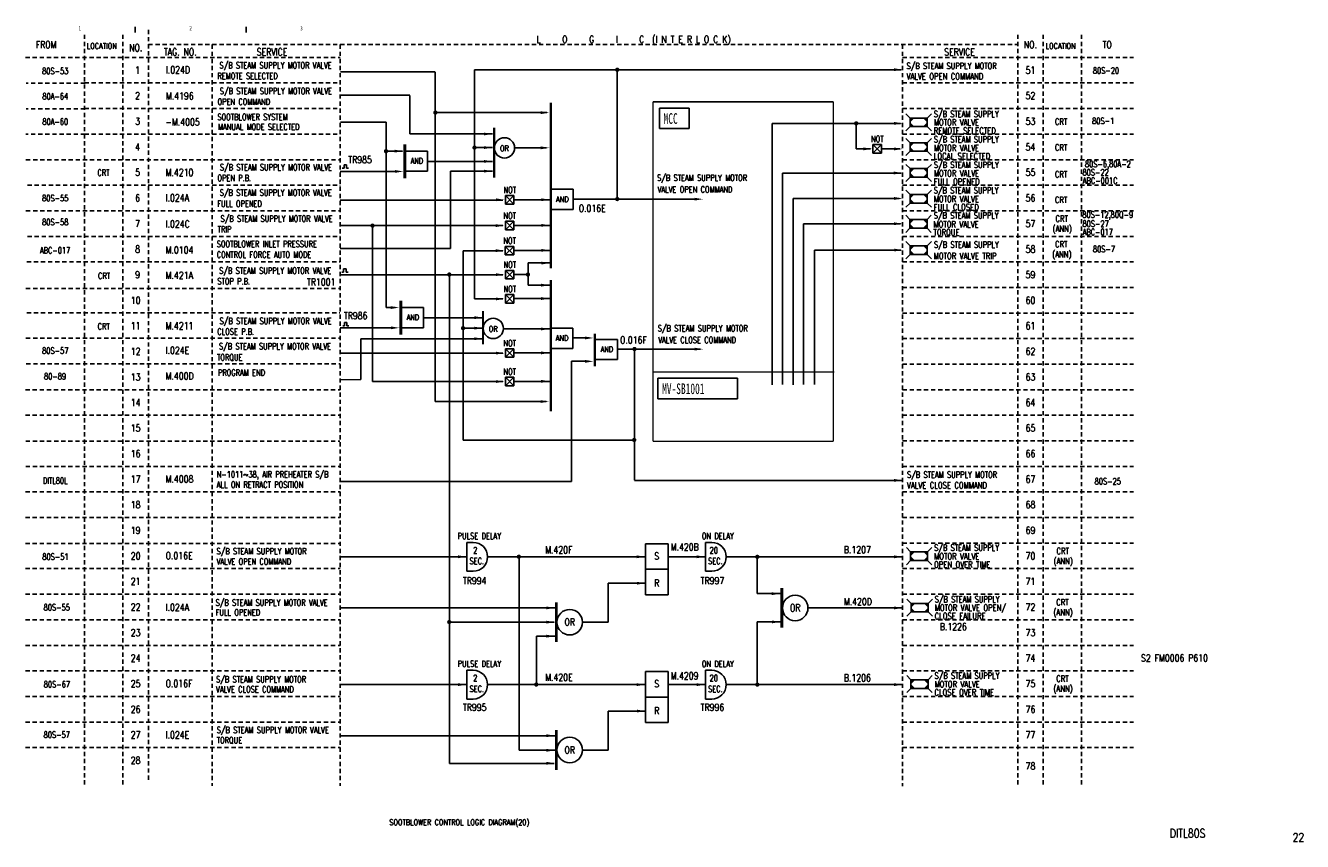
# Model space of a CAD drawing. Extents: x 11 to 460, y -301 to -14.
import ezdxf
from ezdxf.enums import TextEntityAlignment as Align

# ---------------------------------------------------------------- set-up
doc = ezdxf.new("R2010")
doc.units = 0
doc.header["$MEASUREMENT"] = 0
doc.linetypes.add('CENTER', pattern=[20, 8.8, -1, 0.4, -1, 8.8])
doc.linetypes.add('HIDDEN', pattern=[4, 1.5, -1, 1.5])
doc.layers.get('0').update_dxf_attribs({"linetype": 'CONTINUOUS'})
for name, color, linetype in [('CEN', 1, 'CENTER'), ('CON', 4, 'CONTINUOUS'), ('DCS', 7, 'CONTINUOUS'), ('DIM', 3, 'CONTINUOUS'), ('HID', 2, 'HIDDEN')]:
    doc.layers.add(name, color=color, linetype=linetype)
doc.styles.add('ROMANS', font='romans', dxfattribs={"width": 0.8})
doc.styles.get("Standard").update_dxf_attribs({"font": 'kaiu.ttf'})

# ---------------------------------------------------------------- blocks, each defined once
blk = doc.blocks.new('LAMP1')
at = {"layer": 'CON'}
for p, q in [((3, -2.83), (1.5, -1.33)), ((3, -2.83), (3, -5.83)), ((9, -2.83), (3, -2.83)), ((9, -2.83), (10.5, -1.33)), ((9, -5.83), (9, -2.83)), ((3, -5.83), (1.5, -7.33)), ((3, -5.83), (9, -5.83)), ((9, -5.83), (10.5, -7.33))]:
    blk.add_line(p, q, dxfattribs=at)
for points in [[(4.5, -2.83), (3, -2.83), (3, -4.33)], [(3, -4.33), (3, -5.83), (4.5, -5.83)], [(7.5, -2.83), (9, -2.83), (9, -4.33)], [(9, -4.33), (9, -5.83), (7.5, -5.83)]]:
    blk.add_solid(points, dxfattribs=at)
blk = doc.blocks.new('LEADER')
at = {"layer": 'CON'}
blk.add_solid([(0.85, -0.57), (0.85, -1.57), (3.85, -1.07)], dxfattribs=at)

msp = doc.modelspace()

# ---------------------------------------------------------------- linework, layer by layer
at = {"layer": 'CEN', "const_width": 0.5}
for points in [[(231.46, -40.66), (294.98, -40.66)], [(231.46, -40.66), (231.46, -160.2)], [(294.98, -40.66), (294.98, -160.2)], [(231.48, -135.77), (295.3, -135.77)], [(231.46, -160.2), (294.98, -160.2)]]:
    msp.add_lwpolyline(points, dxfattribs=at)
at = {"layer": 'CON'}
for p, q in [((121.47, -30.15), (154.75, -30.15)), ((154.83, -146.19), (154.83, -30.26)), ((168.64, -29.37), (168.64, -110.03)), ((168.64, -29.37), (318.8, -29.37)), ((218.89, -29.37), (218.89, -75.3)), ((121.47, -38.31), (145.85, -38.31)), ((145.85, -51.99), (145.85, -38.42)), ((154.78, -44.48), (194.08, -44.48)), ((121.47, -47.86), (137.48, -47.86)), ((137.48, -47.86), (137.48, -113.04)), ((318.62, -48.25), (273.38, -48.25)), ((273.38, -48.25), (273.38, -140.27)), ((303.02, -57.25), (303.02, -48.45)), ((174.95, -51.99), (145.85, -51.99)), ((143.33, -58.05), (137.48, -58.05)), ((152.06, -57.99), (144.23, -57.99)), ((152.06, -57.99), (152.06, -65.1)), ((174.95, -56.77), (168.64, -56.77)), ((193.84, -56.86), (182.79, -56.86)), ((308.02, -57.25), (303.02, -57.25)), ((308.9, -55.71), (311.9, -58.71)), ((311.9, -55.71), (308.9, -58.71)), ((308.9, -55.71), (311.9, -55.71)), ((308.9, -58.71), (308.9, -55.71)), ((311.9, -55.71), (311.9, -58.71)), ((318.4, -57.25), (311.9, -57.25)), ((122.73, -62.88), (123.59, -62.88)), ((122.73, -64.06), (122.73, -62.88)), ((123.59, -62.88), (123.59, -64.06)), ((174.95, -61.64), (152.05, -61.64)), ((311.9, -58.71), (308.9, -58.71)), ((141.87, -65.14), (121.38, -65.14)), ((122.1, -64.06), (122.73, -64.06)), ((123.59, -64.06), (124.3, -64.06)), ((152.06, -65.1), (144.37, -65.1)), ((174.95, -65.07), (160.15, -65.07)), ((160.15, -92.34), (160.15, -65.07)), ((318.81, -65.77), (277.09, -65.77)), ((277.09, -65.77), (277.09, -140.21)), ((203.31, -71.45), (195.49, -71.45)), ((203.31, -71.45), (203.31, -78.57)), ((178.65, -75.25), (121.38, -75.25)), ((179.52, -73.65), (182.52, -76.65)), ((182.52, -73.65), (179.52, -76.65)), ((179.52, -73.65), (182.52, -73.65)), ((179.52, -76.65), (179.52, -73.65)), ((182.52, -73.65), (182.52, -76.65)), ((182.54, -75.15), (195.5, -75.15)), ((247.18, -74.97), (203.27, -74.97)), ((318.13, -74.69), (280.77, -74.69)), ((280.77, -74.69), (280.77, -140.32)), ((182.52, -76.65), (179.52, -76.65)), ((203.31, -78.57), (195.62, -78.57)), ((178.65, -84.25), (121.38, -84.25)), ((132.74, -84.25), (132.74, -139.17)), ((179.49, -82.73), (182.49, -85.73)), ((182.49, -82.73), (179.49, -85.73)), ((179.49, -82.73), (182.49, -82.73)), ((179.49, -85.73), (179.49, -82.73)), ((182.49, -82.73), (182.49, -85.73)), ((182.54, -84.15), (195.5, -84.15)), ((318.63, -83.62), (284.44, -83.62)), ((284.44, -83.62), (284.44, -140.18)), ((182.49, -85.73), (179.49, -85.73)), ((121.34, -92.34), (160.15, -92.34)), ((178.65, -93.07), (164.62, -93.07)), ((164.62, -93.07), (164.62, -159.75)), ((179.47, -91.55), (182.47, -94.55)), ((182.47, -91.55), (179.47, -94.55)), ((179.47, -91.55), (182.47, -91.55)), ((179.47, -94.55), (179.47, -91.55)), ((182.47, -91.55), (182.47, -94.55)), ((182.54, -92.97), (195.5, -92.97)), ((318.72, -92.89), (288.3, -92.89)), ((288.3, -92.89), (288.3, -140.21)), ((182.47, -94.55), (179.47, -94.55)), ((187.53, -105.19), (187.53, -97.36)), ((187.53, -97.36), (195.15, -97.36)), ((178.65, -101.54), (121.38, -101.54)), ((121.92, -100.69), (122.56, -100.69)), ((122.56, -99.51), (123.41, -99.51)), ((122.56, -100.69), (122.56, -99.51)), ((123.41, -99.51), (123.41, -100.69)), ((123.41, -100.69), (124.12, -100.69)), ((159.8, -101.68), (159.8, -273.58)), ((179.53, -100), (182.53, -103)), ((182.53, -100), (179.53, -103)), ((179.53, -100), (182.53, -100)), ((179.53, -103), (179.53, -100)), ((182.53, -103), (179.53, -103)), ((182.53, -100), (182.53, -103)), ((182.54, -101.44), (187.53, -101.44)), ((187.53, -105.19), (195.15, -105.19)), ((178.65, -110.03), (168.64, -110.03)), ((179.53, -108.56), (182.53, -111.56)), ((182.53, -108.56), (179.53, -111.56)), ((179.53, -108.56), (182.53, -108.56)), ((179.53, -111.56), (179.53, -108.56)), ((182.53, -111.56), (179.53, -111.56)), ((182.53, -108.56), (182.53, -111.56)), ((182.54, -109.93), (195.5, -109.93)), ((140.71, -113.04), (137.48, -113.04)), ((150.66, -113.06), (142.83, -113.06)), ((150.66, -113.06), (150.66, -120.18)), ((171.59, -116.66), (150.81, -116.66)), ((139.82, -120.28), (121.38, -120.28)), ((122.23, -119.54), (122.87, -119.54)), ((122.87, -118.36), (123.73, -118.36)), ((122.87, -119.54), (122.87, -118.36)), ((123.73, -118.36), (123.73, -119.54)), ((123.73, -119.54), (124.44, -119.54)), ((150.66, -120.18), (142.97, -120.18)), ((171.59, -120.35), (164.62, -120.35)), ((178.85, -120.64), (195.5, -120.64)), ((203.19, -120.4), (195.37, -120.4)), ((203.19, -120.4), (203.19, -127.51)), ((171.59, -124.08), (128.67, -124.08)), ((128.67, -124.08), (128.67, -138.46)), ((203.22, -123.76), (209.03, -123.76)), ((218.93, -124.31), (211.11, -124.31)), ((218.93, -124.31), (218.93, -131.43)), ((178.65, -129.15), (121.38, -129.15)), ((179.51, -127.62), (182.51, -130.62)), ((182.51, -127.62), (179.51, -130.62)), ((179.51, -127.62), (182.51, -127.62)), ((179.51, -130.62), (179.51, -127.62)), ((182.51, -127.62), (182.51, -130.62)), ((182.54, -129.06), (195.5, -129.06)), ((203.19, -127.51), (195.5, -127.51)), ((218.94, -127.7), (248.03, -127.7)), ((224.94, -127.82), (224.94, -173.89)), ((182.51, -130.62), (179.51, -130.62)), ((202.73, -132), (208.79, -132)), ((202.73, -132), (202.73, -174.33)), ((218.93, -131.43), (211.24, -131.43)), ((128.67, -138.46), (121.38, -138.49)), ((178.65, -139.17), (132.74, -139.17)), ((179.5, -137.64), (182.5, -140.64)), ((182.5, -137.64), (179.5, -140.64)), ((179.5, -137.64), (182.5, -137.64)), ((179.5, -140.64), (179.5, -137.64)), ((182.5, -137.64), (182.5, -140.64)), ((182.54, -139.08), (195.5, -139.08)), ((182.5, -140.64), (179.5, -140.64)), ((193.84, -146.19), (154.83, -146.19)), ((164.62, -159.75), (224.93, -159.75)), ((202.73, -174.33), (121.34, -174.33)), ((224.94, -173.94), (319.1, -173.94)), ((165.93, -195.79), (165.93, -205.93)), ((165.93, -195.79), (168.18, -195.79)), ((228.79, -196.24), (228.79, -214.24)), ((236.79, -196.24), (228.79, -196.24)), ((236.79, -214.24), (236.79, -196.24)), ((249.89, -195.8), (249.89, -205.94)), ((249.89, -195.8), (252.14, -195.8)), ((121.34, -200.85), (165.85, -200.85)), ((173.25, -200.86), (228.79, -200.86)), ((184.33, -268.97), (184.33, -200.86)), ((236.79, -200.86), (249.89, -200.86)), ((257.21, -200.86), (319.34, -200.86)), ((268.19, -213.83), (268.19, -200.86)), ((165.93, -205.93), (168.18, -205.93)), ((228.79, -205.24), (236.79, -205.24)), ((249.89, -205.94), (252.14, -205.94)), ((228.79, -210.16), (215.7, -210.16)), ((215.7, -210.16), (215.7, -223.9)), ((236.79, -214.24), (228.79, -214.24)), ((276.29, -213.83), (268.19, -213.83)), ((196.92, -218.85), (121.34, -218.85)), ((286.02, -218.86), (319.34, -218.86)), ((159.8, -223.9), (196.73, -223.9)), ((215.7, -223.9), (206.77, -223.9)), ((276.34, -223.78), (268.19, -223.78)), ((268.19, -223.78), (268.19, -245.86)), ((196.97, -228.8), (190.46, -228.8)), ((190.46, -228.8), (190.46, -245.86)), ((165.93, -240.79), (165.93, -250.93)), ((165.93, -240.79), (168.18, -240.79)), ((228.79, -241.24), (228.79, -259.24)), ((236.79, -241.24), (228.79, -241.24)), ((236.79, -259.24), (236.79, -241.24)), ((249.89, -240.8), (249.89, -250.94)), ((249.89, -240.8), (252.14, -240.8)), ((121.34, -245.85), (165.85, -245.85)), ((173.25, -245.86), (228.79, -245.86)), ((236.79, -245.86), (249.89, -245.86)), ((257.21, -245.86), (319.34, -245.86)), ((165.93, -250.93), (168.18, -250.93)), ((228.79, -250.24), (236.79, -250.24)), ((249.89, -250.94), (252.14, -250.94)), ((228.79, -255.16), (215.7, -255.16)), ((215.7, -255.16), (215.7, -268.9)), ((236.79, -259.24), (228.79, -259.24)), ((196.92, -263.85), (121.34, -263.85)), ((196.97, -268.97), (184.33, -268.97)), ((215.7, -268.9), (206.77, -268.9)), ((159.8, -273.58), (196.73, -273.58))]:
    msp.add_line(p, q, dxfattribs=at)
at = {"layer": 'CON', "color": 1}
for p, q in [((233.71, -50.04), (233.71, -42.87)), ((233.71, -42.87), (244.19, -42.87)), ((244.19, -42.87), (244.19, -50.04)), ((244.19, -50.04), (233.71, -50.04)), ((233.19, -145.18), (233.19, -138.01)), ((233.19, -138.01), (261.26, -138.01)), ((261.26, -138.01), (261.26, -145.18)), ((261.26, -145.18), (233.19, -145.18))]:
    msp.add_line(p, q, dxfattribs=at)
at = {"layer": 'CON', "color": 2, "linetype": 'HIDDEN'}
msp.add_line((31.89, -61.14), (31.48, -61.14), dxfattribs=at)
at = {"layer": 'CON', "const_width": 0.75}
for points in [[(218.51, -29.37, 1), (219.26, -29.37, 1)], [(154.5, -44.45, 1), (155.25, -44.45, 1)], [(302.64, -48.25, 1), (303.39, -48.25, 1)], [(137.1, -58.05, 1), (137.85, -58.05, 1)], [(168.26, -56.77, 1), (169.01, -56.77, 1)], [(218.51, -74.9, 1), (219.26, -74.9, 1)], [(132.36, -84.25, 1), (133.11, -84.25, 1)], [(159.37, -101.47, 1), (160.12, -101.47, 1)], [(187.05, -101.47, 1), (187.8, -101.47, 1)], [(164.24, -120.35, 1), (164.99, -120.35, 1)], [(224.57, -127.7, 1), (225.32, -127.7, 1)], [(224.47, -159.69, 1), (225.22, -159.69, 1)], [(183.88, -200.82, 1), (184.63, -200.82, 1)], [(267.82, -200.86, 1), (268.57, -200.86, 1)], [(159.38, -223.81, 1), (160.13, -223.81, 1)], [(190, -245.82, 1), (190.75, -245.82, 1)], [(267.82, -245.86, 1), (268.57, -245.86, 1)]]:
    msp.add_lwpolyline(points, format="xyb", close=True, dxfattribs=at)
at = {"layer": 'CON'}
for points, const_width in [([(195.5, -40.91), (195.5, -99.27)], 0.8), ([(175.56, -49.77), (175.56, -67.38)], 0.8), ([(144.1, -55.58), (144.1, -67.55)], 1), ([(195.5, -103.43), (195.5, -149.61)], 0.8), ([(142.7, -110.66), (142.7, -122.62)], 1), ([(171.65, -114.27), (171.65, -126.1)], 0.64), ([(210.97, -122.34), (210.97, -133.77)], 0.8), ([(276.79, -211.82), (276.79, -225.85)], 1), ([(197.42, -216.84), (197.42, -230.87)], 1), ([(197.42, -261.84), (197.42, -275.87)], 1)]:
    msp.add_lwpolyline(points, dxfattribs=dict(at, const_width=const_width))
for centre, radius in [((179.18, -56.89), 3.57), ((175.24, -120.46), 3.57), ((281.52, -218.86), 4.5), ((202.15, -223.88), 4.5), ((202.15, -268.88), 4.5)]:
    msp.add_circle(centre, radius, dxfattribs=at)
for centre in [(168.18, -200.86), (252.14, -200.87), (168.18, -245.86), (252.14, -245.87)]:
    msp.add_arc(centre, 5.07, 270, 90, dxfattribs=at)
for points in [[(316.34, -28.85), (319.34, -29.35), (316.34, -29.85)], [(191.96, -43.98), (194.96, -44.48), (191.96, -44.98)], [(316.34, -47.75), (319.34, -48.25), (316.34, -48.75)], [(171.95, -51.49), (174.95, -51.99), (171.95, -52.49)], [(140.52, -57.52), (140.52, -58.52), (143.52, -58.02)], [(171.95, -56.27), (174.95, -56.77), (171.95, -57.27)], [(191.96, -56.36), (194.96, -56.86), (191.96, -57.36)], [(316.35, -56.75), (319.35, -57.25), (316.35, -57.75)], [(171.95, -61.14), (174.95, -61.64), (171.95, -62.14)], [(140.59, -64.67), (140.59, -65.67), (143.59, -65.17)], [(171.95, -64.57), (174.95, -65.07), (171.95, -65.57)], [(316.22, -65.23), (319.22, -65.73), (316.22, -66.23)], [(192.15, -74.65), (192.15, -75.65), (195.15, -75.15)], [(246.1, -74.44), (249.1, -74.94), (246.1, -75.44)], [(316.35, -74.18), (319.35, -74.68), (316.35, -75.18)], [(192.15, -83.65), (192.15, -84.65), (195.15, -84.15)], [(316.28, -83.09), (319.28, -83.59), (316.28, -84.09)], [(192.15, -92.47), (192.15, -93.47), (195.15, -92.97)], [(316.37, -92.36), (319.37, -92.86), (316.37, -93.36)], [(192.15, -96.94), (192.15, -97.94), (195.15, -97.44)], [(192.07, -104.72), (192.07, -105.72), (195.07, -105.22)], [(192.07, -109.43), (192.07, -110.43), (195.07, -109.93)], [(139.12, -112.6), (139.12, -113.6), (142.12, -113.1)], [(168.59, -116.16), (171.59, -116.66), (168.59, -117.16)], [(139.19, -119.74), (139.19, -120.74), (142.19, -120.24)], [(168.59, -119.85), (171.59, -120.35), (168.59, -120.85)], [(192.07, -120.14), (192.07, -121.14), (195.07, -120.64)], [(168.59, -123.58), (171.59, -124.08), (168.59, -124.58)], [(207.53, -123.3), (210.53, -123.8), (207.53, -124.3)], [(192.07, -128.56), (192.07, -129.56), (195.07, -129.06)], [(246.1, -127.24), (249.1, -127.74), (246.1, -128.24)], [(207.53, -131.54), (210.53, -132.04), (207.53, -132.54)], [(192.07, -138.58), (192.07, -139.58), (195.07, -139.08)], [(191.88, -145.69), (194.88, -146.19), (191.88, -146.69)], [(316.34, -173.45), (319.34, -173.95), (316.34, -174.45)], [(162.85, -200.35), (162.85, -201.35), (165.85, -200.85)], [(225.72, -200.36), (225.72, -201.36), (228.72, -200.86)], [(246.81, -200.36), (246.81, -201.36), (249.81, -200.86)], [(316.34, -200.36), (316.34, -201.36), (319.34, -200.86)], [(225.79, -209.66), (225.79, -210.66), (228.79, -210.16)], [(273.29, -213.33), (273.29, -214.33), (276.29, -213.83)], [(193.92, -218.35), (193.92, -219.35), (196.92, -218.85)], [(316.34, -218.36), (316.34, -219.36), (319.34, -218.86)], [(193.92, -223.36), (193.92, -224.36), (196.92, -223.86)], [(273.34, -223.28), (273.34, -224.28), (276.34, -223.78)], [(193.97, -228.3), (193.97, -229.3), (196.97, -228.8)], [(162.85, -245.35), (162.85, -246.35), (165.85, -245.85)], [(225.72, -245.36), (225.72, -246.36), (228.72, -245.86)], [(246.81, -245.36), (246.81, -246.36), (249.81, -245.86)], [(316.34, -245.36), (316.34, -246.36), (319.34, -245.86)], [(225.79, -254.66), (225.79, -255.66), (228.79, -255.16)], [(193.92, -263.35), (193.92, -264.35), (196.92, -263.85)], [(193.97, -268.47), (193.97, -269.47), (196.97, -268.97)], [(193.92, -273.05), (193.92, -274.05), (196.92, -273.55)]]:
    msp.add_solid(points, dxfattribs=at)
at = {"layer": 'DIM'}
for p, q in [((49.2, -16.27), (49.2, -14.27)), ((88.2, -16.27), (88.2, -14.27))]:
    msp.add_line(p, q, dxfattribs=at)
at = {"layer": 'HID'}
for p, q in [((31.34, -17.03), (31.34, -281.53)), ((44.84, -17.03), (44.84, -281.53)), ((53.84, -15.35), (53.84, -279.86)), ((359.84, -17.03), (359.84, -281.57)), ((368.84, -17.03), (368.84, -281.3)), ((382.34, -17.03), (382.34, -281.57)), ((53.84, -20.53), (359.84, -20.53)), ((76.34, -20.53), (76.34, -281.53)), ((121.34, -20.53), (121.34, -281.53)), ((319.34, -20.53), (319.34, -281.57)), ((10.59, -25.03), (121.34, -25.03)), ((319.34, -25.03), (400.59, -25.03)), ((31.34, -34.03), (121.34, -34.03)), ((319.34, -34.03), (400.59, -34.03)), ((31.34, -43.03), (121.34, -43.03)), ((319.34, -43.03), (400.59, -43.03)), ((31.34, -52.03), (121.34, -52.03)), ((319.34, -52.03), (400.59, -52.03)), ((10.75, -61.03), (121.34, -61.03)), ((319.34, -61.03), (400.59, -61.03)), ((11.28, -70.03), (121.34, -70.03)), ((319.34, -70.03), (400.59, -70.03)), ((10.75, -79.03), (121.34, -79.03)), ((319.34, -79.03), (400.59, -79.03)), ((11.28, -88.03), (121.34, -88.03)), ((319.34, -88.03), (400.59, -88.03)), ((11.02, -97.03), (121.34, -97.03)), ((319.34, -97.03), (400.59, -97.03)), ((10.75, -106.38), (121.34, -106.38)), ((319.34, -106.03), (400.59, -106.03)), ((319.34, -115.03), (400.59, -115.03)), ((10.75, -123.85), (121.34, -123.85)), ((319.34, -124.03), (400.59, -124.03)), ((10.84, -132.86), (121.34, -132.86)), ((319.34, -133.03), (400.59, -133.03)), ((10.59, -142.03), (121.34, -142.03)), ((319.34, -142.03), (400.59, -142.03)), ((10.59, -151.03), (121.34, -151.03)), ((319.34, -151.03), (400.59, -151.03)), ((319.34, -160.03), (400.59, -160.03)), ((319.34, -169.03), (400.59, -169.03)), ((10.59, -178.03), (121.34, -178.03)), ((319.34, -178.03), (400.59, -178.03)), ((10.59, -187.03), (121.34, -187.03)), ((319.34, -187.03), (400.59, -187.03)), ((10.59, -196.21), (121.34, -196.21)), ((319.34, -196.03), (400.59, -196.03)), ((10.59, -204.93), (121.34, -204.93)), ((319.34, -205.03), (400.59, -205.03)), ((10.59, -214.03), (121.34, -214.03)), ((319.34, -214.03), (400.59, -214.03)), ((10.59, -223.03), (121.34, -223.03)), ((319.34, -223.03), (400.59, -223.03)), ((10.59, -232.03), (121.34, -232.03)), ((319.34, -232.03), (400.59, -232.03)), ((10.59, -241.03), (121.34, -241.03)), ((319.34, -241.03), (400.59, -241.03)), ((10.59, -250.03), (121.34, -250.03)), ((319.34, -250.03), (400.59, -250.03)), ((10.59, -259.03), (121.34, -259.03)), ((319.34, -259.03), (400.59, -259.03)), ((10.59, -268.03), (121.34, -268.03)), ((319.34, -268.03), (400.59, -268.03))]:
    msp.add_line(p, q, dxfattribs=at)
at = {"layer": 'HID', "color": 2, "linetype": 'HIDDEN'}
for p, q in [((31.54, -34.1), (10.84, -34.1)), ((31.54, -43.08), (10.84, -43.08)), ((31.54, -52.05), (10.64, -52.05)), ((11.02, -114.98), (121.21, -114.98)), ((10.64, -160.16), (121.21, -160.16)), ((10.64, -169.06), (121.21, -169.06))]:
    msp.add_line(p, q, dxfattribs=at)

# ---------------------------------------------------------------- block references
at = {"layer": 'CON'}
for name, p in [('LAMP1', (319.01, -43.54)), ('LAMP1', (319.01, -52.22)), ('LEADER', (304.69, -56.16)), ('LAMP1', (319.01, -61.35)), ('LAMP1', (319.01, -70.47)), ('LEADER', (175.31, -74.09)), ('LAMP1', (318.92, -79.29)), ('LEADER', (175.28, -83.18)), ('LAMP1', (319.01, -88.56)), ('LEADER', (175.26, -92)), ('LEADER', (175.32, -100.45)), ('LEADER', (175.32, -109)), ('LEADER', (175.3, -128.07)), ('LEADER', (175.3, -138.09)), ('LAMP1', (319.15, -196.3)), ('LAMP1', (319.35, -214.44)), ('LAMP1', (319.28, -241.34))]:
    msp.add_blockref(name, p, dxfattribs=at)

# ---------------------------------------------------------------- texts
at = {"width": 0.75}
for s, p in [('1', (29.7, -14.77)), ('2', (68.7, -14.77)), ('3', (107.7, -14.77))]:
    msp.add_text(s, height=1.5, dxfattribs=at).set_placement(p, align=Align.MIDDLE)
at = {"layer": 'CON', "style": 'ROMANS'}
for s, height, width, p in [('L     O     G     I     C  (I N T E R L O C K)', 2.5, 0.8, (224.63, -18.82)), ('FROM', 2.5, 0.8, (17.84, -20.53)), ('NO.', 2.5, 0.8, (49.39, -21.64)), ('TAG. NO. ', 2.5, 0.8, (65.75, -23.08)), ('SERVICE', 2.5, 0.8, (97.36, -23.08)), ('SERVICE', 2.5, 0.8, (339.37, -23.12)), ('NO.', 2.5, 0.8, (364.34, -20.53)), ('TO', 2.5, 0.8, (391.34, -20.53)), ('S/B STEAM SUPPLY MOTOR VALVE', 2.2, 0.7, (98.57, -27.94)), ('80S-53', 2.2, 0.7, (21.06, -29.81)), (' 1', 2.5, 0.8, (49.34, -29.53)), ('REMOTE SELECTED', 2.2, 0.7, (88.74, -31.57)), ('51', 2.5, 0.8, (364.34, -29.53)), ('80S-20', 2.2, 0.7, (390.93, -29.65)), ('S/B STEAM SUPPLY MOTOR VALVE', 2.2, 0.7, (98.69, -37.05)), ('80A-64', 2.2, 0.7, (21.06, -38.71)), (' 2', 2.5, 0.8, (49.34, -38.53)), ('OPEN COMMAND', 2.2, 0.7, (87.43, -40.66)), ('52', 2.5, 0.8, (364.34, -38.53)), ('SOOTBLOWER SYSTEM', 2.2, 0.7, (90.49, -46.02)), ('80A-60', 2.2, 0.7, (21.06, -47.64)), (' 3', 2.5, 0.8, (49.34, -47.53)), ('MANUAL MODE SELECTED', 2.2, 0.7, (92.68, -49.48)), ('53', 2.5, 0.8, (364.34, -47.53)), ('80S-1', 2.2, 0.7, (389.94, -47.36)), (' 4', 2.5, 0.8, (49.34, -56.53)), ('OR', 2, 0.8, (179.16, -57.06)), ('54', 2.5, 0.8, (364.34, -56.53)), ('S/B STEAM SUPPLY MOTOR VALVE', 2.2, 0.7, (98.73, -63.86)), ('AND', 2, 0.8, (148.31, -61.44)), ('80S-6,80A-2', 2.2, 0.7, (391.58, -62.88)), ('CRT', 2.2, 0.7, (38.01, -65.62)), (' 5', 2.5, 0.8, (49.34, -65.53)), ('OPEN P.B.', 2.2, 0.7, (84.07, -67.47)), ('55', 2.5, 0.8, (364.34, -65.53)), ('80S-22', 2.2, 0.7, (387.28, -65.52)), ('ABC-001C', 2.2, 0.7, (388.86, -68.42)), ('S/B STEAM SUPPLY MOTOR VALVE', 2.2, 0.7, (98.67, -72.83)), ('80S-55', 2.2, 0.7, (21.06, -74.57)), (' 6', 2.5, 0.8, (49.34, -74.53)), ('AND', 2, 0.8, (199.57, -74.98)), ('56', 2.5, 0.8, (364.34, -74.53)), ('S/B STEAM SUPPLY MOTOR VALVE', 2.2, 0.7, (98.95, -81.95)), ('80S-12,80Q-9', 2.2, 0.7, (391.54, -80.74)), ('80S-58', 2.2, 0.7, (21.06, -83.01)), (' 7', 2.5, 0.8, (49.34, -83.53)), ('TRIP', 2.2, 0.7, (80.62, -85.56)), ('57', 2.5, 0.8, (364.34, -83.53)), ('ABC-017', 2.2, 0.7, (388.01, -86.49)), ('80S-27', 2.2, 0.7, (387.28, -83.59)), ('ABC-017', 2.2, 0.7, (20.98, -92.97)), (' 8', 2.5, 0.8, (49.34, -92.53)), ('58', 2.5, 0.8, (364.34, -92.53)), ('80S-7', 2.2, 0.7, (390.21, -92.51)), ('S/B STEAM SUPPLY MOTOR VALVE', 2.2, 0.7, (98.47, -100.25)), ('CRT', 2.2, 0.7, (38.24, -101.93)), (' 9', 2.5, 0.8, (49.34, -101.53)), ('STOP P.B.', 2.2, 0.7, (83.87, -103.86)), ('59', 2.5, 0.8, (364.34, -101.53)), ('10', 2.5, 0.8, (49.34, -110.53)), ('60', 2.5, 0.8, (364.34, -110.53)), ('S/B STEAM SUPPLY MOTOR VALVE', 2.2, 0.7, (98.63, -117.97)), ('AND', 2, 0.8, (146.91, -116.52)), ('CRT', 2.2, 0.7, (38.09, -119.76)), ('11', 2.5, 0.8, (49.34, -119.53)), ('CLOSE P.B.', 2.2, 0.7, (84.58, -121.58)), ('OR', 2, 0.8, (175.22, -120.63)), ('61', 2.5, 0.8, (364.34, -119.53)), ('S/B STEAM SUPPLY MOTOR VALVE', 2.2, 0.7, (98.41, -126.91)), ('AND', 2, 0.8, (199.45, -123.85)), ('80S-57', 2.2, 0.7, (21.06, -128.25)), ('12', 2.5, 0.8, (49.34, -128.53)), ('AND', 2, 0.8, (215.19, -127.77)), ('62', 2.5, 0.8, (364.34, -128.53)), ('PROGRAM END', 2.2, 0.7, (86.61, -136)), ('80-89', 2.2, 0.7, (20.98, -137.33)), ('13', 2.5, 0.8, (49.34, -137.53)), ('63', 2.5, 0.8, (364.34, -137.53)), ('14', 2.5, 0.8, (49.34, -146.53)), ('64', 2.5, 0.8, (364.34, -146.53)), ('15', 2.5, 0.8, (49.34, -155.53)), ('65', 2.5, 0.8, (364.34, -155.53)), ('16', 2.5, 0.8, (49.34, -164.53)), ('66', 2.5, 0.8, (364.34, -164.53)), ('DITL80L', 2.2, 0.7, (21.06, -174.01)), ('17', 2.5, 0.8, (49.34, -173.53)), ('67', 2.5, 0.8, (364.34, -173.53)), ('18', 2.5, 0.8, (49.34, -182.53)), ('68', 2.5, 0.8, (364.34, -182.53)), ('19', 2.5, 0.8, (49.34, -191.53)), ('PULSE DELAY', 2.2, 0.7, (170.31, -193.53)), ('ON DELAY', 2.2, 0.7, (254.27, -193.55)), ('69', 2.5, 0.8, (364.34, -191.53)), ('2', 2.2, 0.7, (168.9, -198.55)), ('20', 2.2, 0.7, (252.86, -198.56)), ('20', 2.5, 0.8, (49.34, -200.53)), ('SEC.', 2.2, 0.7, (169.46, -202.35)), ('S', 2.5, 0.8, (232.79, -200.54)), ('SEC.', 2.2, 0.7, (253.42, -202.36)), ('70', 2.5, 0.8, (364.34, -200.53)), ('21', 2.5, 0.8, (49.34, -209.53)), ('R', 2.5, 0.8, (232.79, -210.05)), ('71', 2.5, 0.8, (364.34, -209.53)), ('22', 2.5, 0.8, (49.34, -218.53)), ('OR', 2.5, 0.8, (281.52, -218.82)), ('72', 2.5, 0.8, (364.34, -218.53)), ('OR', 2.5, 0.8, (202.15, -223.84)), ('23', 2.5, 0.8, (49.34, -227.53)), ('73', 2.5, 0.8, (364.34, -227.53)), ('24', 2.5, 0.8, (49.34, -236.53)), ('PULSE DELAY', 2.2, 0.7, (170.31, -238.53)), ('ON DELAY', 2.2, 0.7, (254.27, -238.55)), ('74', 2.5, 0.8, (364.34, -236.53)), ('2', 2.2, 0.7, (168.9, -243.55)), ('20', 2.2, 0.7, (252.86, -243.56)), ('25', 2.5, 0.8, (49.34, -245.53)), ('SEC.', 2.2, 0.7, (169.46, -247.35)), ('S', 2.5, 0.8, (232.79, -245.54)), ('SEC.', 2.2, 0.7, (253.42, -247.36)), ('75', 2.5, 0.8, (364.34, -245.53)), ('26', 2.5, 0.8, (49.34, -254.53)), ('R', 2.5, 0.8, (232.79, -255.05)), ('76', 2.5, 0.8, (364.34, -254.53)), ('27', 2.5, 0.8, (49.34, -263.53)), ('77', 2.5, 0.8, (364.34, -263.53)), ('OR', 2.5, 0.8, (202.15, -268.84)), ('28', 2.5, 0.8, (49.34, -272.53)), ('78', 2.5, 0.8, (364.34, -274.54))]:
    msp.add_text(s, height=height, dxfattribs=dict(at, width=width)).set_placement(p, align=Align.MIDDLE)
for s, height, width, p in [('LOCATION', 2, 0.8, (32.15, -22.6)), ('LOCATION', 2, 0.8, (369.65, -22.6)), ('VALVE OPEN COMMAND', 2.2, 0.8, (320.72, -33.48)), ('MOTOR VALVE', 2.2, 0.8, (330.32, -49.67)), ('CRT', 2.2, 0.8, (372.92, -49.4)), ('NOT', 2.2, 0.7, (308.23, -55.5)), ('REMOTE SELECTED', 2.2, 0.8, (330.29, -52.58)), ('MOTOR VALVE', 2.2, 0.8, (330.33, -58.64)), ('CRT', 2.2, 0.8, (372.92, -58.5)), ('LOCAL SELECTED', 2.2, 0.8, (330.3, -61.55)), ('S/B STEAM SUPPLY MOTOR', 2.2, 0.7, (232.9, -69.18)), ('MOTOR VALVE', 2.2, 0.8, (330.33, -67.6)), ('CRT', 2.2, 0.8, (372.92, -67.94)), ('NOT', 2.2, 0.7, (178.86, -73.43)), ('VALVE OPEN COMMAND', 2.2, 0.7, (233.1, -73.29)), ('FULL OPENED', 2.2, 0.8, (330.3, -70.51)), ('MOTOR VALVE', 2.2, 0.8, (330.3, -76.6)), ('CRT', 2.2, 0.8, (372.92, -76.93)), ('NOT', 2.2, 0.7, (178.83, -82.52)), ('FULL CLOSED', 2.2, 0.8, (330.26, -79.51)), ('CRT', 2.2, 0.8, (373.14, -83.55)), ('MOTOR VALVE', 2.2, 0.8, (330.19, -85.53)), ('(ANN)', 2.2, 0.8, (372.11, -87.09)), ('NOT', 2.2, 0.7, (178.8, -91.34)), ('TORQUE', 2.2, 0.8, (330.18, -88.39)), ('CRT', 2.2, 0.8, (373, -92.54)), ('MOTOR VALVE TRIP', 2.2, 0.8, (330.28, -96.71)), ('(ANN)', 2.2, 0.8, (371.97, -96.08)), ('NOT', 2.2, 0.7, (178.86, -99.79)), ('NOT', 2.2, 0.7, (178.86, -108.34)), ('S/B STEAM SUPPLY MOTOR', 2.2, 0.7, (233.13, -122.15)), ('NOT', 2.2, 0.7, (178.84, -127.41)), ('VALVE CLOSE COMMAND', 2.2, 0.7, (233.31, -126.26)), ('NOT', 2.2, 0.7, (178.84, -137.43)), ('VALVE CLOSE COMMAND', 2.2, 0.8, (320.88, -177.43)), ('80S-25', 2.2, 0.7, (386.93, -176.01)), ('CRT', 2.2, 0.8, (373.49, -200.59)), ('80S-51', 2.2, 0.7, (16.5, -202.6)), ('MOTOR VALVE', 2.2, 0.8, (330.43, -202.42)), ('(ANN)', 2.2, 0.8, (372.46, -204.13)), ('OPEN OVER TIME', 2.2, 0.8, (330.4, -205.33)), ('CRT', 2.2, 0.8, (373.41, -218.6)), ('80S-55', 2.2, 0.7, (16.97, -220.44)), ('MOTOR VALVE OPEN/', 2.2, 0.8, (330.64, -220.56)), ('(ANN)', 2.2, 0.8, (372.38, -222.14)), ('CLOSE FAILURE', 2.2, 0.8, (330.6, -223.47)), ('CRT', 2.2, 0.8, (373.41, -245.48)), ('80S-67', 2.2, 0.7, (17.01, -247.51)), ('MOTOR VALVE', 2.2, 0.8, (330.56, -247.46)), ('(ANN)', 2.2, 0.8, (372.38, -249.02)), ('CLOSE OVER TIME', 2.2, 0.8, (330.53, -250.37)), ('80S-57', 2.2, 0.7, (16.97, -265.28))]:
    msp.add_text(s, height=height, dxfattribs=dict(at, width=width)).set_placement(p, align=Align.BOTTOM_LEFT)
at = {"layer": 'CON', "style": 'ROMANS', "width": 0.7}
for s, p in [('S/B STEAM SUPPLY MOTOR', (320.72, -29.1)), ('S/B STEAM SUPPLY', (330.32, -46.02)), ('S/B STEAM SUPPLY', (330.33, -55)), ('S/B STEAM SUPPLY', (330.33, -63.95)), ('S/B STEAM SUPPLY', (330.29, -72.95)), ('FULL OPENED', (78.06, -77.66)), ('S/B STEAM SUPPLY', (330.28, -81.78)), ('SOOTBLOWER INLET PRESSURE', (77.89, -91.8)), ('S/B STEAM SUPPLY', (330.38, -92.07)), ('CONTROL FORCE AUTO MODE', (77.89, -95.57)), ('TORQUE', (78, -131.74)), ('N-1011~38, AIR PREHEATER S/B', (77.89, -172.96)), ('S/B STEAM SUPPLY MOTOR', (320.88, -173.05)), ('ALL ON RETRACT POSITION', (77.89, -176.57)), ('S/B STEAM SUPPLY MOTOR', (77.82, -199.98)), ('S/B STEAM SUPPLY', (330.43, -198.77)), ('VALVE OPEN COMMAND', (77.82, -203.62)), ('S/B STEAM SUPPLY MOTOR VALVE', (77.49, -218.07)), ('S/B STEAM SUPPLY', (330.63, -216.91)), ('FULL OPENED', (77.49, -221.55)), ('S/B STEAM SUPPLY', (330.56, -243.82)), ('VALVE CLOSE COMMAND', (77.66, -248.62)), ('S/B STEAM SUPPLY MOTOR', (77.66, -245.12)), ('S/B STEAM SUPPLY MOTOR VALVE', (77.89, -262.91)), ('TORQUE', (77.89, -266.52))]:
    msp.add_text(s, height=2.2, dxfattribs=at).set_placement(p)
at = {"layer": 'CON', "color": 1, "width": 0.65}
for s, p in [('MCC', (235.19, -49.54)), ('MV-SB1001', (234.67, -144.68))]:
    msp.add_text(s, height=3.75, dxfattribs=at).set_placement(p, align=Align.BOTTOM_LEFT)
at = {"layer": 'CON', "lineweight": 9, "style": 'ROMANS', "width": 0.8}
msp.add_text('SOOTBLOWER CONTROL LOGIC DIAGRAM(20)', height=2, dxfattribs=at).set_placement((138.65, -294.33), align=Align.MIDDLE_LEFT)
for s, p in [('DITL80S', (413.37, -300.59)), ('22', (456.61, -302.02))]:
    msp.add_text(s, height=3, dxfattribs=at).set_placement(p, align=Align.BOTTOM_LEFT)
at = {"layer": 'DCS', "style": 'ROMANS', "width": 0.8}
for s, p in [('I.024D', (60, -31.4)), ('M.4196', (60, -40.65)), ('-M.4005', (59.91, -49.76)), ('TR985', (124.18, -63.01)), ('M.4210', (59.91, -67.55)), ('I.024A', (59.91, -76.46)), ('O.016E', (205.32, -80.2)), ('I.024C', (59.91, -85.71)), ('M.0104', (59.91, -94.83)), ('M.421A', (59.91, -103.75)), ('TR1001', (109.65, -106.14)), ('TR986', (122.63, -117.95)), ('M.4211', (59.91, -121.54)), ('O.016F', (219.86, -126.53)), ('I.024E', (59.91, -130.2)), ('M.400D', (59.91, -139.19)), ('M.4008', (59.91, -175.43)), ('M.420F', (193.51, -200.4)), ('M.420B', (237.7, -199.4)), ('B.1207', (298.65, -200.35)), ('O.016E', (59.91, -202.48)), ('TR994', (164.52, -211.27)), ('TR997', (248.24, -211.27)), ('M.420D', (298.65, -218.64)), ('I.024A', (59.91, -220.62)), ('B.1226', (332.42, -227.42)), ('M.420E', (193.51, -245.27)), ('M.4209', (237.7, -244.76)), ('B.1206', (298.65, -245.46)), ('O.016F', (59.91, -247.47)), ('TR995', (164.52, -255.85)), ('TR996', (248.24, -255.85)), ('I.024E', (59.91, -265.55))]:
    msp.add_text(s, height=2.5, dxfattribs=at).set_placement(p, align=Align.BOTTOM_LEFT)
at = {"layer": 'DCS', "lineweight": 15, "style": 'ROMANS', "width": 0.8}
msp.add_text('S2 FM0006 P610', height=2.5, dxfattribs=at).set_placement((403.25, -238.49), align=Align.BOTTOM_LEFT)

doc.saveas('drawing.dxf')
